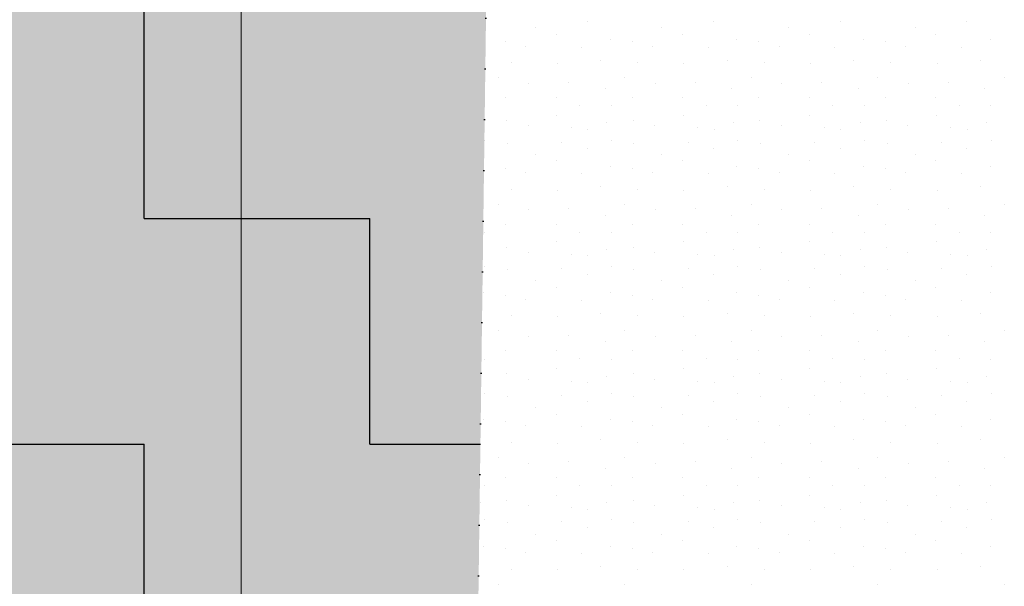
# Model space of a CAD drawing. Header units: millimetres. Extents: x -211955 to 157391, y -241491 to 94238.
# Tile 65 of 138: x 6572 to 8128, y -62212 to -61317. Entities that reach past the tile are written whole.
import ezdxf

# ---------------------------------------------------------------- set-up
doc = ezdxf.new("R2010")
doc.units = ezdxf.units.MM
doc.linetypes.add('Teckovana 0.5x_2', pattern=[80, 0, -80])
for name, color, linetype, lineweight in [('XR$1$PODKLAD_1', 7, 'Continuous', 25), ('XR$2$PŮDORYS 1.NP - STÁVAJÍCÍ_1', 7, 'Continuous', 25), ('XR$3$SITUACE - BOURÁNÍ_1', 7, 'Continuous', 25)]:
    doc.layers.add(name, color=color, linetype=linetype, lineweight=lineweight)

# ---------------------------------------------------------------- blocks, each defined once
blk = doc.blocks.new('VZOR_0')
at = {"layer": 'XR$3$SITUACE - BOURÁNÍ_1', "color": 204, "linetype": 'Continuous', "lineweight": 13}
for p, q in [((7387, -61329.6), (7387, -61329.6)), ((7468.8, -61319.8), (7468.8, -61319.8)), ((7587, -61329.6), (7587, -61329.6)), ((7668.8, -61319.8), (7668.8, -61319.8)), ((7787, -61329.6), (7787, -61329.6)), ((7868.8, -61319.8), (7868.8, -61319.8)), ((7987, -61329.6), (7987, -61329.6)), ((8068.8, -61319.8), (8068.8, -61319.8)), ((7420, -61340), (7420, -61340)), ((7620, -61340), (7620, -61340)), ((7820, -61340), (7820, -61340)), ((8020, -61340), (8020, -61340)), ((7339.8, -61351.8), (7339.8, -61351.8)), ((7372, -61358.6), (7372, -61358.6)), ((7460, -61360), (7460, -61360)), ((7505.4, -61348.4), (7505.4, -61348.4)), ((7539.8, -61351.8), (7539.8, -61351.8)), ((7572, -61358.6), (7572, -61358.6)), ((7660, -61360), (7660, -61360)), ((7705.4, -61348.4), (7705.4, -61348.4)), ((7739.8, -61351.8), (7739.8, -61351.8)), ((7772, -61358.6), (7772, -61358.6)), ((7860, -61360), (7860, -61360)), ((7905.4, -61348.4), (7905.4, -61348.4)), ((7939.8, -61351.8), (7939.8, -61351.8)), ((7972, -61358.6), (7972, -61358.6)), ((8060, -61360), (8060, -61360)), ((8105.4, -61348.4), (8105.4, -61348.4)), ((7348.8, -61384.8), (7348.8, -61384.8)), ((7421.8, -61386), (7421.8, -61386)), ((7490.2, -61380.8), (7490.2, -61380.8)), ((7548.8, -61384.8), (7548.8, -61384.8)), ((7621.8, -61386), (7621.8, -61386)), ((7690.2, -61380.8), (7690.2, -61380.8)), ((7748.8, -61384.8), (7748.8, -61384.8)), ((7821.8, -61386), (7821.8, -61386)), ((7890.2, -61380.8), (7890.2, -61380.8)), ((7948.8, -61384.8), (7948.8, -61384.8)), ((8021.8, -61386), (8021.8, -61386)), ((8090.2, -61380.8), (8090.2, -61380.8)), ((7328, -61408.4), (7328, -61408.4)), ((7528, -61408.4), (7528, -61408.4)), ((7728, -61408.4), (7728, -61408.4)), ((7928, -61408.4), (7928, -61408.4)), ((8128, -61408.4), (8128, -61408.4)), ((7376.2, -61417.2), (7376.2, -61417.2)), ((7439.6, -61415.6), (7439.6, -61415.6)), ((7576.2, -61417.2), (7576.2, -61417.2)), ((7639.6, -61415.6), (7639.6, -61415.6)), ((7776.2, -61417.2), (7776.2, -61417.2)), ((7839.6, -61415.6), (7839.6, -61415.6)), ((7976.2, -61417.2), (7976.2, -61417.2)), ((8039.6, -61415.6), (8039.6, -61415.6)), ((7340, -61440), (7340, -61440)), ((7420, -61440), (7420, -61440)), ((7497.4, -61425.8), (7497.4, -61425.8)), ((7540, -61440), (7540, -61440)), ((7620, -61440), (7620, -61440)), ((7697.4, -61425.8), (7697.4, -61425.8)), ((7740, -61440), (7740, -61440)), ((7820, -61440), (7820, -61440)), ((7897.4, -61425.8), (7897.4, -61425.8)), ((7940, -61440), (7940, -61440)), ((8020, -61440), (8020, -61440)), ((8097.4, -61425.8), (8097.4, -61425.8)), ((7456.8, -61452.4), (7456.8, -61452.4)), ((7506.8, -61453), (7506.8, -61453)), ((7656.8, -61452.4), (7656.8, -61452.4)), ((7706.8, -61453), (7706.8, -61453)), ((7856.8, -61452.4), (7856.8, -61452.4)), ((7906.8, -61453), (7906.8, -61453)), ((8056.8, -61452.4), (8056.8, -61452.4)), ((8106.8, -61453), (8106.8, -61453)), ((7420.6, -61468), (7420.6, -61468)), ((7620.6, -61468), (7620.6, -61468)), ((7820.6, -61468), (7820.6, -61468)), ((8020.6, -61468), (8020.6, -61468)), ((7341.8, -61476.4), (7341.8, -61476.4)), ((7375.4, -61484.6), (7375.4, -61484.6)), ((7443.4, -61487.8), (7443.4, -61487.8)), ((7500, -61480), (7500, -61480)), ((7541.8, -61476.4), (7541.8, -61476.4)), ((7575.4, -61484.6), (7575.4, -61484.6)), ((7643.4, -61487.8), (7643.4, -61487.8)), ((7700, -61480), (7700, -61480)), ((7741.8, -61476.4), (7741.8, -61476.4)), ((7775.4, -61484.6), (7775.4, -61484.6)), ((7843.4, -61487.8), (7843.4, -61487.8)), ((7900, -61480), (7900, -61480)), ((7941.8, -61476.4), (7941.8, -61476.4)), ((7975.4, -61484.6), (7975.4, -61484.6)), ((8043.4, -61487.8), (8043.4, -61487.8)), ((8100, -61480), (8100, -61480)), ((7469.8, -61490), (7469.8, -61490)), ((7669.8, -61490), (7669.8, -61490)), ((7869.8, -61490), (7869.8, -61490)), ((8069.8, -61490), (8069.8, -61490)), ((7307, -61507), (7307, -61507)), ((7342.8, -61511.8), (7342.8, -61511.8)), ((7428.8, -61510.4), (7428.8, -61510.4)), ((7507, -61507), (7507, -61507)), ((7542.8, -61511.8), (7542.8, -61511.8)), ((7628.8, -61510.4), (7628.8, -61510.4)), ((7707, -61507), (7707, -61507)), ((7742.8, -61511.8), (7742.8, -61511.8)), ((7828.8, -61510.4), (7828.8, -61510.4)), ((7907, -61507), (7907, -61507)), ((7942.8, -61511.8), (7942.8, -61511.8)), ((8028.8, -61510.4), (8028.8, -61510.4)), ((8107, -61507), (8107, -61507)), ((7387, -61529.6), (7387, -61529.6)), ((7468.8, -61519.8), (7468.8, -61519.8)), ((7587, -61529.6), (7587, -61529.6)), ((7668.8, -61519.8), (7668.8, -61519.8)), ((7787, -61529.6), (7787, -61529.6)), ((7868.8, -61519.8), (7868.8, -61519.8)), ((7987, -61529.6), (7987, -61529.6)), ((8068.8, -61519.8), (8068.8, -61519.8)), ((7420, -61540), (7420, -61540)), ((7505.4, -61548.4), (7505.4, -61548.4)), ((7620, -61540), (7620, -61540)), ((7705.4, -61548.4), (7705.4, -61548.4)), ((7820, -61540), (7820, -61540)), ((7905.4, -61548.4), (7905.4, -61548.4)), ((8020, -61540), (8020, -61540)), ((8105.4, -61548.4), (8105.4, -61548.4)), ((7339.8, -61551.8), (7339.8, -61551.8)), ((7372, -61558.6), (7372, -61558.6)), ((7460, -61560), (7460, -61560)), ((7539.8, -61551.8), (7539.8, -61551.8)), ((7572, -61558.6), (7572, -61558.6)), ((7660, -61560), (7660, -61560)), ((7739.8, -61551.8), (7739.8, -61551.8)), ((7772, -61558.6), (7772, -61558.6)), ((7860, -61560), (7860, -61560)), ((7939.8, -61551.8), (7939.8, -61551.8)), ((7972, -61558.6), (7972, -61558.6)), ((8060, -61560), (8060, -61560)), ((7490.2, -61580.8), (7490.2, -61580.8)), ((7690.2, -61580.8), (7690.2, -61580.8)), ((7890.2, -61580.8), (7890.2, -61580.8)), ((8090.2, -61580.8), (8090.2, -61580.8)), ((7348.8, -61584.8), (7348.8, -61584.8)), ((7421.8, -61586), (7421.8, -61586)), ((7548.8, -61584.8), (7548.8, -61584.8)), ((7621.8, -61586), (7621.8, -61586)), ((7748.8, -61584.8), (7748.8, -61584.8)), ((7821.8, -61586), (7821.8, -61586)), ((7948.8, -61584.8), (7948.8, -61584.8)), ((8021.8, -61586), (8021.8, -61586)), ((7328, -61608.4), (7328, -61608.4)), ((7528, -61608.4), (7528, -61608.4)), ((7728, -61608.4), (7728, -61608.4)), ((7928, -61608.4), (7928, -61608.4)), ((8128, -61608.4), (8128, -61608.4)), ((7376.2, -61617.2), (7376.2, -61617.2)), ((7439.6, -61615.6), (7439.6, -61615.6)), ((7497.4, -61625.8), (7497.4, -61625.8)), ((7576.2, -61617.2), (7576.2, -61617.2)), ((7639.6, -61615.6), (7639.6, -61615.6)), ((7697.4, -61625.8), (7697.4, -61625.8)), ((7776.2, -61617.2), (7776.2, -61617.2)), ((7839.6, -61615.6), (7839.6, -61615.6)), ((7897.4, -61625.8), (7897.4, -61625.8)), ((7976.2, -61617.2), (7976.2, -61617.2)), ((8039.6, -61615.6), (8039.6, -61615.6)), ((8097.4, -61625.8), (8097.4, -61625.8)), ((7340, -61640), (7340, -61640)), ((7420, -61640), (7420, -61640)), ((7540, -61640), (7540, -61640)), ((7620, -61640), (7620, -61640)), ((7740, -61640), (7740, -61640)), ((7820, -61640), (7820, -61640)), ((7940, -61640), (7940, -61640)), ((8020, -61640), (8020, -61640)), ((7306.8, -61653), (7306.8, -61653)), ((7456.8, -61652.4), (7456.8, -61652.4)), ((7506.8, -61653), (7506.8, -61653)), ((7656.8, -61652.4), (7656.8, -61652.4)), ((7706.8, -61653), (7706.8, -61653)), ((7856.8, -61652.4), (7856.8, -61652.4)), ((7906.8, -61653), (7906.8, -61653)), ((8056.8, -61652.4), (8056.8, -61652.4)), ((8106.8, -61653), (8106.8, -61653)), ((7420.6, -61668), (7420.6, -61668)), ((7620.6, -61668), (7620.6, -61668)), ((7820.6, -61668), (7820.6, -61668)), ((8020.6, -61668), (8020.6, -61668)), ((7341.8, -61676.4), (7341.8, -61676.4)), ((7375.4, -61684.6), (7375.4, -61684.6)), ((7443.4, -61687.8), (7443.4, -61687.8)), ((7469.8, -61690), (7469.8, -61690)), ((7500, -61680), (7500, -61680)), ((7541.8, -61676.4), (7541.8, -61676.4)), ((7575.4, -61684.6), (7575.4, -61684.6)), ((7643.4, -61687.8), (7643.4, -61687.8)), ((7669.8, -61690), (7669.8, -61690)), ((7700, -61680), (7700, -61680)), ((7741.8, -61676.4), (7741.8, -61676.4)), ((7775.4, -61684.6), (7775.4, -61684.6)), ((7843.4, -61687.8), (7843.4, -61687.8)), ((7869.8, -61690), (7869.8, -61690)), ((7900, -61680), (7900, -61680)), ((7941.8, -61676.4), (7941.8, -61676.4)), ((7975.4, -61684.6), (7975.4, -61684.6)), ((8043.4, -61687.8), (8043.4, -61687.8)), ((8069.8, -61690), (8069.8, -61690)), ((8100, -61680), (8100, -61680)), ((7307, -61707), (7307, -61707)), ((7342.8, -61711.8), (7342.8, -61711.8)), ((7428.8, -61710.4), (7428.8, -61710.4)), ((7468.8, -61719.8), (7468.8, -61719.8)), ((7507, -61707), (7507, -61707)), ((7542.8, -61711.8), (7542.8, -61711.8)), ((7628.8, -61710.4), (7628.8, -61710.4)), ((7668.8, -61719.8), (7668.8, -61719.8)), ((7707, -61707), (7707, -61707)), ((7742.8, -61711.8), (7742.8, -61711.8)), ((7828.8, -61710.4), (7828.8, -61710.4)), ((7868.8, -61719.8), (7868.8, -61719.8)), ((7907, -61707), (7907, -61707)), ((7942.8, -61711.8), (7942.8, -61711.8)), ((8028.8, -61710.4), (8028.8, -61710.4)), ((8068.8, -61719.8), (8068.8, -61719.8)), ((8107, -61707), (8107, -61707)), ((7387, -61729.6), (7387, -61729.6)), ((7587, -61729.6), (7587, -61729.6)), ((7787, -61729.6), (7787, -61729.6)), ((7987, -61729.6), (7987, -61729.6)), ((7305.4, -61748.4), (7305.4, -61748.4)), ((7339.8, -61751.8), (7339.8, -61751.8)), ((7420, -61740), (7420, -61740)), ((7505.4, -61748.4), (7505.4, -61748.4)), ((7539.8, -61751.8), (7539.8, -61751.8)), ((7620, -61740), (7620, -61740)), ((7705.4, -61748.4), (7705.4, -61748.4)), ((7739.8, -61751.8), (7739.8, -61751.8)), ((7820, -61740), (7820, -61740)), ((7905.4, -61748.4), (7905.4, -61748.4)), ((7939.8, -61751.8), (7939.8, -61751.8)), ((8020, -61740), (8020, -61740)), ((8105.4, -61748.4), (8105.4, -61748.4)), ((7372, -61758.6), (7372, -61758.6)), ((7460, -61760), (7460, -61760)), ((7572, -61758.6), (7572, -61758.6)), ((7660, -61760), (7660, -61760)), ((7772, -61758.6), (7772, -61758.6)), ((7860, -61760), (7860, -61760)), ((7972, -61758.6), (7972, -61758.6)), ((8060, -61760), (8060, -61760)), ((7490.2, -61780.8), (7490.2, -61780.8)), ((7690.2, -61780.8), (7690.2, -61780.8)), ((7890.2, -61780.8), (7890.2, -61780.8)), ((8090.2, -61780.8), (8090.2, -61780.8)), ((7348.8, -61784.8), (7348.8, -61784.8)), ((7421.8, -61786), (7421.8, -61786)), ((7548.8, -61784.8), (7548.8, -61784.8)), ((7621.8, -61786), (7621.8, -61786)), ((7748.8, -61784.8), (7748.8, -61784.8)), ((7821.8, -61786), (7821.8, -61786)), ((7948.8, -61784.8), (7948.8, -61784.8)), ((8021.8, -61786), (8021.8, -61786)), ((7328, -61808.4), (7328, -61808.4)), ((7528, -61808.4), (7528, -61808.4)), ((7728, -61808.4), (7728, -61808.4)), ((7928, -61808.4), (7928, -61808.4)), ((8128, -61808.4), (8128, -61808.4)), ((7376.2, -61817.2), (7376.2, -61817.2)), ((7439.6, -61815.6), (7439.6, -61815.6)), ((7497.4, -61825.8), (7497.4, -61825.8)), ((7576.2, -61817.2), (7576.2, -61817.2)), ((7639.6, -61815.6), (7639.6, -61815.6)), ((7697.4, -61825.8), (7697.4, -61825.8)), ((7776.2, -61817.2), (7776.2, -61817.2)), ((7839.6, -61815.6), (7839.6, -61815.6)), ((7897.4, -61825.8), (7897.4, -61825.8)), ((7976.2, -61817.2), (7976.2, -61817.2)), ((8039.6, -61815.6), (8039.6, -61815.6)), ((8097.4, -61825.8), (8097.4, -61825.8)), ((7340, -61840), (7340, -61840)), ((7420, -61840), (7420, -61840)), ((7540, -61840), (7540, -61840)), ((7620, -61840), (7620, -61840)), ((7740, -61840), (7740, -61840)), ((7820, -61840), (7820, -61840)), ((7940, -61840), (7940, -61840)), ((8020, -61840), (8020, -61840)), ((7306.8, -61853), (7306.8, -61853)), ((7456.8, -61852.4), (7456.8, -61852.4)), ((7506.8, -61853), (7506.8, -61853)), ((7656.8, -61852.4), (7656.8, -61852.4)), ((7706.8, -61853), (7706.8, -61853)), ((7856.8, -61852.4), (7856.8, -61852.4)), ((7906.8, -61853), (7906.8, -61853)), ((8056.8, -61852.4), (8056.8, -61852.4)), ((8106.8, -61853), (8106.8, -61853)), ((7341.8, -61876.4), (7341.8, -61876.4)), ((7420.6, -61868), (7420.6, -61868)), ((7541.8, -61876.4), (7541.8, -61876.4)), ((7620.6, -61868), (7620.6, -61868)), ((7741.8, -61876.4), (7741.8, -61876.4)), ((7820.6, -61868), (7820.6, -61868)), ((7941.8, -61876.4), (7941.8, -61876.4)), ((8020.6, -61868), (8020.6, -61868)), ((7375.4, -61884.6), (7375.4, -61884.6)), ((7443.4, -61887.8), (7443.4, -61887.8)), ((7469.8, -61890), (7469.8, -61890)), ((7500, -61880), (7500, -61880)), ((7575.4, -61884.6), (7575.4, -61884.6)), ((7643.4, -61887.8), (7643.4, -61887.8)), ((7669.8, -61890), (7669.8, -61890)), ((7700, -61880), (7700, -61880)), ((7775.4, -61884.6), (7775.4, -61884.6)), ((7843.4, -61887.8), (7843.4, -61887.8)), ((7869.8, -61890), (7869.8, -61890)), ((7900, -61880), (7900, -61880)), ((7975.4, -61884.6), (7975.4, -61884.6)), ((8043.4, -61887.8), (8043.4, -61887.8)), ((8069.8, -61890), (8069.8, -61890)), ((8100, -61880), (8100, -61880)), ((7307, -61907), (7307, -61907)), ((7507, -61907), (7507, -61907)), ((7707, -61907), (7707, -61907)), ((7907, -61907), (7907, -61907)), ((8107, -61907), (8107, -61907)), ((7342.8, -61911.8), (7342.8, -61911.8)), ((7428.8, -61910.4), (7428.8, -61910.4)), ((7468.8, -61919.8), (7468.8, -61919.8)), ((7542.8, -61911.8), (7542.8, -61911.8)), ((7628.8, -61910.4), (7628.8, -61910.4)), ((7668.8, -61919.8), (7668.8, -61919.8)), ((7742.8, -61911.8), (7742.8, -61911.8)), ((7828.8, -61910.4), (7828.8, -61910.4)), ((7868.8, -61919.8), (7868.8, -61919.8)), ((7942.8, -61911.8), (7942.8, -61911.8)), ((8028.8, -61910.4), (8028.8, -61910.4)), ((8068.8, -61919.8), (8068.8, -61919.8)), ((7387, -61929.6), (7387, -61929.6)), ((7587, -61929.6), (7587, -61929.6)), ((7787, -61929.6), (7787, -61929.6)), ((7987, -61929.6), (7987, -61929.6)), ((7305.4, -61948.4), (7305.4, -61948.4)), ((7339.8, -61951.8), (7339.8, -61951.8)), ((7420, -61940), (7420, -61940)), ((7505.4, -61948.4), (7505.4, -61948.4)), ((7539.8, -61951.8), (7539.8, -61951.8)), ((7620, -61940), (7620, -61940)), ((7705.4, -61948.4), (7705.4, -61948.4)), ((7739.8, -61951.8), (7739.8, -61951.8)), ((7820, -61940), (7820, -61940)), ((7905.4, -61948.4), (7905.4, -61948.4)), ((7939.8, -61951.8), (7939.8, -61951.8)), ((8020, -61940), (8020, -61940)), ((8105.4, -61948.4), (8105.4, -61948.4)), ((7372, -61958.6), (7372, -61958.6)), ((7460, -61960), (7460, -61960)), ((7572, -61958.6), (7572, -61958.6)), ((7660, -61960), (7660, -61960)), ((7772, -61958.6), (7772, -61958.6)), ((7860, -61960), (7860, -61960)), ((7972, -61958.6), (7972, -61958.6)), ((8060, -61960), (8060, -61960)), ((7348.8, -61984.8), (7348.8, -61984.8)), ((7490.2, -61980.8), (7490.2, -61980.8)), ((7548.8, -61984.8), (7548.8, -61984.8)), ((7690.2, -61980.8), (7690.2, -61980.8)), ((7748.8, -61984.8), (7748.8, -61984.8)), ((7890.2, -61980.8), (7890.2, -61980.8)), ((7948.8, -61984.8), (7948.8, -61984.8)), ((8090.2, -61980.8), (8090.2, -61980.8)), ((7421.8, -61986), (7421.8, -61986)), ((7621.8, -61986), (7621.8, -61986)), ((7821.8, -61986), (7821.8, -61986)), ((8021.8, -61986), (8021.8, -61986)), ((7328, -62008.4), (7328, -62008.4)), ((7439.6, -62015.6), (7439.6, -62015.6)), ((7528, -62008.4), (7528, -62008.4)), ((7639.6, -62015.6), (7639.6, -62015.6)), ((7728, -62008.4), (7728, -62008.4)), ((7839.6, -62015.6), (7839.6, -62015.6)), ((7928, -62008.4), (7928, -62008.4)), ((8039.6, -62015.6), (8039.6, -62015.6)), ((8128, -62008.4), (8128, -62008.4)), ((7376.2, -62017.2), (7376.2, -62017.2)), ((7497.4, -62025.8), (7497.4, -62025.8)), ((7576.2, -62017.2), (7576.2, -62017.2)), ((7697.4, -62025.8), (7697.4, -62025.8)), ((7776.2, -62017.2), (7776.2, -62017.2)), ((7897.4, -62025.8), (7897.4, -62025.8)), ((7976.2, -62017.2), (7976.2, -62017.2)), ((8097.4, -62025.8), (8097.4, -62025.8)), ((7340, -62040), (7340, -62040)), ((7420, -62040), (7420, -62040)), ((7540, -62040), (7540, -62040)), ((7620, -62040), (7620, -62040)), ((7740, -62040), (7740, -62040)), ((7820, -62040), (7820, -62040)), ((7940, -62040), (7940, -62040)), ((8020, -62040), (8020, -62040)), ((7306.8, -62053), (7306.8, -62053)), ((7456.8, -62052.4), (7456.8, -62052.4)), ((7506.8, -62053), (7506.8, -62053)), ((7656.8, -62052.4), (7656.8, -62052.4)), ((7706.8, -62053), (7706.8, -62053)), ((7856.8, -62052.4), (7856.8, -62052.4)), ((7906.8, -62053), (7906.8, -62053)), ((8056.8, -62052.4), (8056.8, -62052.4)), ((8106.8, -62053), (8106.8, -62053)), ((7341.8, -62076.4), (7341.8, -62076.4)), ((7420.6, -62068), (7420.6, -62068)), ((7541.8, -62076.4), (7541.8, -62076.4)), ((7620.6, -62068), (7620.6, -62068)), ((7741.8, -62076.4), (7741.8, -62076.4)), ((7820.6, -62068), (7820.6, -62068)), ((7941.8, -62076.4), (7941.8, -62076.4)), ((8020.6, -62068), (8020.6, -62068)), ((7300, -62080), (7300, -62080)), ((7375.4, -62084.6), (7375.4, -62084.6)), ((7443.4, -62087.8), (7443.4, -62087.8)), ((7469.8, -62090), (7469.8, -62090)), ((7500, -62080), (7500, -62080)), ((7575.4, -62084.6), (7575.4, -62084.6)), ((7643.4, -62087.8), (7643.4, -62087.8)), ((7669.8, -62090), (7669.8, -62090)), ((7700, -62080), (7700, -62080)), ((7775.4, -62084.6), (7775.4, -62084.6)), ((7843.4, -62087.8), (7843.4, -62087.8)), ((7869.8, -62090), (7869.8, -62090)), ((7900, -62080), (7900, -62080)), ((7975.4, -62084.6), (7975.4, -62084.6)), ((8043.4, -62087.8), (8043.4, -62087.8)), ((8069.8, -62090), (8069.8, -62090)), ((8100, -62080), (8100, -62080)), ((7307, -62107), (7307, -62107)), ((7507, -62107), (7507, -62107)), ((7707, -62107), (7707, -62107)), ((7907, -62107), (7907, -62107)), ((8107, -62107), (8107, -62107)), ((7342.8, -62111.8), (7342.8, -62111.8)), ((7428.8, -62110.4), (7428.8, -62110.4)), ((7468.8, -62119.8), (7468.8, -62119.8)), ((7542.8, -62111.8), (7542.8, -62111.8)), ((7628.8, -62110.4), (7628.8, -62110.4)), ((7668.8, -62119.8), (7668.8, -62119.8)), ((7742.8, -62111.8), (7742.8, -62111.8)), ((7828.8, -62110.4), (7828.8, -62110.4)), ((7868.8, -62119.8), (7868.8, -62119.8)), ((7942.8, -62111.8), (7942.8, -62111.8)), ((8028.8, -62110.4), (8028.8, -62110.4)), ((8068.8, -62119.8), (8068.8, -62119.8)), ((7387, -62129.6), (7387, -62129.6)), ((7420, -62140), (7420, -62140)), ((7587, -62129.6), (7587, -62129.6)), ((7620, -62140), (7620, -62140)), ((7787, -62129.6), (7787, -62129.6)), ((7820, -62140), (7820, -62140)), ((7987, -62129.6), (7987, -62129.6)), ((8020, -62140), (8020, -62140)), ((7305.4, -62148.4), (7305.4, -62148.4)), ((7339.8, -62151.8), (7339.8, -62151.8)), ((7505.4, -62148.4), (7505.4, -62148.4)), ((7539.8, -62151.8), (7539.8, -62151.8)), ((7705.4, -62148.4), (7705.4, -62148.4)), ((7739.8, -62151.8), (7739.8, -62151.8)), ((7905.4, -62148.4), (7905.4, -62148.4)), ((7939.8, -62151.8), (7939.8, -62151.8)), ((8105.4, -62148.4), (8105.4, -62148.4)), ((7372, -62158.6), (7372, -62158.6)), ((7460, -62160), (7460, -62160)), ((7572, -62158.6), (7572, -62158.6)), ((7660, -62160), (7660, -62160)), ((7772, -62158.6), (7772, -62158.6)), ((7860, -62160), (7860, -62160)), ((7972, -62158.6), (7972, -62158.6)), ((8060, -62160), (8060, -62160)), ((7348.8, -62184.8), (7348.8, -62184.8)), ((7421.8, -62186), (7421.8, -62186)), ((7490.2, -62180.8), (7490.2, -62180.8)), ((7548.8, -62184.8), (7548.8, -62184.8)), ((7621.8, -62186), (7621.8, -62186)), ((7690.2, -62180.8), (7690.2, -62180.8)), ((7748.8, -62184.8), (7748.8, -62184.8)), ((7821.8, -62186), (7821.8, -62186)), ((7890.2, -62180.8), (7890.2, -62180.8)), ((7948.8, -62184.8), (7948.8, -62184.8)), ((8021.8, -62186), (8021.8, -62186)), ((8090.2, -62180.8), (8090.2, -62180.8)), ((7328, -62208.4), (7328, -62208.4)), ((7528, -62208.4), (7528, -62208.4)), ((7728, -62208.4), (7728, -62208.4)), ((7928, -62208.4), (7928, -62208.4)), ((8128, -62208.4), (8128, -62208.4))]:
    blk.add_line(p, q, dxfattribs=at)

msp = doc.modelspace()

# ---------------------------------------------------------------- hatches: boundary and pattern name
at = {"layer": 'XR$3$SITUACE - BOURÁNÍ_1', "linetype": 'Continuous', "lineweight": 25}
msp.add_hatch(color=254, dxfattribs=at).paths.add_polyline_path([(7295.185, -62367.041), (7330.211, -59695.399), (6922.017, -59681.339), (6922.017, -59773.892), (3797.017, -59773.892), (3797.017, -60873.892), (2007.017, -60873.892), (2007.017, -59773.892), (-652.983, -59773.892), (-652.983, -62653.892), (-11382.983, -62653.892), (-11382.983, -62049.582), (-16701.047, -61580.486), (-12807.211, -63746.414), (-765.665, -63663.495), (-771.576, -64653.932), (7263.345, -64758.523)], flags=0)
h = msp.add_hatch(dxfattribs=at)
h.set_pattern_fill('VZOR', scale=356.25, style=0, pattern_type=2)
h.set_pattern_definition([(0, (712.5, 712.5), (356.25, 356.25), [356.25, -356.25]), (90, (712.5, 712.5), (-356.25, 356.25), [356.25, -356.25])])
h.paths.add_polyline_path([(7295.185, -62367.041), (7330.211, -59695.399), (6922.017, -59681.339), (6922.017, -59773.892), (3797.017, -59773.892), (3797.017, -60873.892), (2007.017, -60873.892), (2007.017, -59773.892), (-652.983, -59773.892), (-652.983, -62653.892), (-11382.983, -62653.892), (-11382.983, -62049.582), (-16701.047, -61580.486), (-12807.211, -63746.414), (-765.665, -63663.495), (-771.576, -64653.932), (7263.345, -64758.523)], flags=0)

# ---------------------------------------------------------------- linework, layer by layer
at = {"layer": 'XR$1$PODKLAD_1', "color": 7, "linetype": 'Teckovana 0.5x_2', "lineweight": 25}
msp.add_line((7263.345, -64758.523), (7330.211, -59695.399), dxfattribs=at)
at = {"layer": 'XR$2$PŮDORYS 1.NP - STÁVAJÍCÍ_1', "color": 251, "linetype": 'Continuous', "lineweight": 13}
msp.add_line((6922.017, -59773.892), (6922.017, -64075.181), dxfattribs=at)

# ---------------------------------------------------------------- block references
at = {"layer": 'XR$3$SITUACE - BOURÁNÍ_1', "color": 204, "linetype": 'Continuous', "lineweight": 13}
msp.add_blockref('VZOR_0', (0, 0), dxfattribs=at)

doc.saveas('drawing.dxf')
